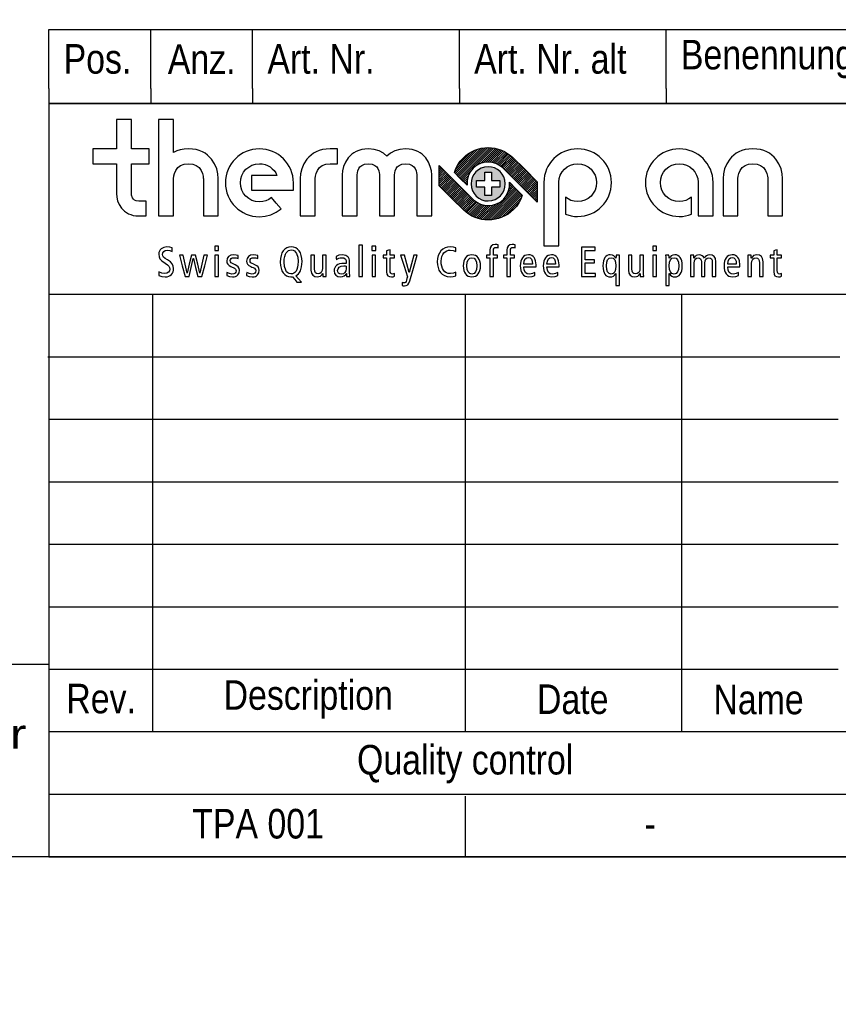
# Model space of a CAD drawing. Header units: millimetres. Extents: x 0 to 287, y 0 to 200.
# Tile 2 of 38: x 95 to 150, y 0 to 67. Entities that reach past the tile are written whole.
import ezdxf
from ezdxf import colors
from ezdxf.entities.mleader import LeaderData, LeaderLine
from ezdxf.math import Vec2, Vec3

# ---------------------------------------------------------------- set-up
doc = ezdxf.new("R2010")
doc.units = ezdxf.units.MM
for name, color, linetype in [('Cartouche', 7, 'Continuous'), ('Défaut', 7, 'Continuous'), ('EBENE_1', 7, 'Continuous'), ('Marges', 7, 'Continuous')]:
    doc.layers.add(name, color=color, linetype=linetype)
doc.styles.add('SEACAD_Arial', font='arial.ttf')

# ---------------------------------------------------------------- blocks, each defined once
blk = doc.blocks.new('_Dot')
at = {"color": 0, "linetype": 'ByBlock', "lineweight": -2}
blk.add_line((-0.5, 0), (-1, 0), dxfattribs=at)
at = {"color": 0, "linetype": 'ByBlock', "const_width": 0.5}
blk.add_lwpolyline([(-0.25, 0, 1), (0.25, 0, 1)], format="xyb", close=True, dxfattribs=at)
blk = doc.blocks.new('SE4')
at = {"layer": 'EBENE_1', "color": 7, "linetype": 'Continuous'}
for points in [[(118.005, 49.268), (118.125, 49.268), (118.244, 49.268), (118.244, 50.336), (118.244, 51.404), (118.125, 51.404), (118.005, 51.404), (118.005, 50.336), (118.005, 49.268)], [(126.878, 49.268), (126.997, 49.268), (127.117, 49.268), (127.117, 49.898), (127.117, 50.527), (127.248, 50.527), (127.379, 50.527), (127.379, 50.624), (127.379, 50.721), (127.248, 50.721), (127.117, 50.721), (127.117, 50.873), (127.117, 51.026), (127.125, 51.121), (127.154, 51.19), (127.207, 51.231), (127.291, 51.245), (127.37, 51.236), (127.428, 51.211), (127.428, 51.313), (127.428, 51.416), (127.338, 51.433), (127.239, 51.439), (127.076, 51.411), (126.964, 51.331), (126.899, 51.207), (126.878, 51.046), (126.878, 50.883), (126.878, 50.721), (126.762, 50.721), (126.647, 50.721), (126.647, 50.624), (126.647, 50.527), (126.762, 50.527), (126.878, 50.527), (126.878, 49.898), (126.878, 49.268)], [(128.03, 49.268), (128.149, 49.268), (128.269, 49.268), (128.269, 49.898), (128.269, 50.527), (128.4, 50.527), (128.531, 50.527), (128.531, 50.624), (128.531, 50.721), (128.4, 50.721), (128.269, 50.721), (128.269, 50.873), (128.269, 51.026), (128.277, 51.121), (128.306, 51.19), (128.359, 51.231), (128.443, 51.245), (128.522, 51.236), (128.58, 51.211), (128.58, 51.313), (128.58, 51.416), (128.49, 51.433), (128.391, 51.439), (128.228, 51.411), (128.116, 51.331), (128.051, 51.207), (128.03, 51.046), (128.03, 50.883), (128.03, 50.721), (127.914, 50.721), (127.799, 50.721), (127.799, 50.624), (127.799, 50.527), (127.914, 50.527), (128.03, 50.527), (128.03, 49.898), (128.03, 49.268)], [(105.359, 51.211), (105.195, 51.258), (105, 51.276), (104.786, 51.245), (104.61, 51.15), (104.543, 51.08), (104.491, 50.994), (104.459, 50.893), (104.447, 50.778), (104.465, 50.607), (104.532, 50.465), (104.666, 50.331), (104.886, 50.182), (105.047, 50.072), (105.14, 49.977), (105.183, 49.883), (105.194, 49.778), (105.17, 49.661), (105.102, 49.561), (104.991, 49.491), (104.841, 49.465), (104.65, 49.503), (104.462, 49.593), (104.462, 49.463), (104.462, 49.334), (104.649, 49.272), (104.878, 49.248), (105.012, 49.259), (105.129, 49.292), (105.228, 49.343), (105.31, 49.412), (105.373, 49.495), (105.419, 49.591), (105.446, 49.697), (105.456, 49.812), (105.435, 49.974), (105.366, 50.121), (105.239, 50.258), (105.045, 50.391), (104.873, 50.501), (104.771, 50.591), (104.722, 50.675), (104.709, 50.764), (104.732, 50.881), (104.794, 50.975), (104.892, 51.037), (105.02, 51.06), (105.2, 51.036), (105.359, 50.969), (105.359, 51.09), (105.359, 51.211)], [(107.747, 50.721), (107.627, 50.721), (107.508, 50.721), (107.371, 50.114), (107.234, 49.507), (107.231, 49.507), (107.228, 49.507), (107.084, 50.114), (106.941, 50.721), (106.798, 50.721), (106.656, 50.721), (106.518, 50.114), (106.38, 49.507), (106.377, 49.507), (106.374, 49.507), (106.236, 50.114), (106.097, 50.721), (105.972, 50.721), (105.847, 50.721), (106.039, 49.994), (106.231, 49.268), (106.368, 49.268), (106.505, 49.268), (106.644, 49.882), (106.784, 50.496), (106.787, 50.496), (106.79, 50.496), (106.942, 49.882), (107.095, 49.268), (107.231, 49.268), (107.368, 49.268), (107.557, 49.994), (107.747, 50.721)], [(108.241, 51.034), (108.372, 51.034), (108.502, 51.034), (108.502, 51.177), (108.502, 51.319), (108.372, 51.319), (108.241, 51.319), (108.241, 51.177), (108.241, 51.034)], [(108.252, 49.268), (108.372, 49.268), (108.491, 49.268), (108.491, 49.994), (108.491, 50.721), (108.372, 50.721), (108.252, 50.721), (108.252, 49.994), (108.252, 49.268)], [(109.049, 49.334), (109.229, 49.271), (109.442, 49.248), (109.558, 49.257), (109.656, 49.283), (109.737, 49.325), (109.801, 49.379), (109.883, 49.522), (109.909, 49.698), (109.889, 49.822), (109.832, 49.924), (109.741, 50.006), (109.622, 50.069), (109.579, 50.086), (109.536, 50.103), (109.431, 50.151), (109.354, 50.205), (109.307, 50.269), (109.291, 50.348), (109.307, 50.427), (109.352, 50.49), (109.427, 50.532), (109.531, 50.547), (109.686, 50.529), (109.815, 50.485), (109.821, 50.587), (109.827, 50.69), (109.687, 50.727), (109.519, 50.741), (109.327, 50.709), (109.18, 50.62), (109.085, 50.486), (109.052, 50.319), (109.067, 50.196), (109.116, 50.099), (109.205, 50.018), (109.337, 49.946), (109.417, 49.911), (109.496, 49.875), (109.582, 49.828), (109.639, 49.776), (109.672, 49.716), (109.682, 49.647), (109.664, 49.568), (109.612, 49.503), (109.525, 49.459), (109.405, 49.442), (109.23, 49.472), (109.064, 49.55), (109.056, 49.442), (109.049, 49.334)], [(110.389, 49.334), (110.568, 49.271), (110.782, 49.248), (110.898, 49.257), (110.996, 49.283), (111.076, 49.325), (111.14, 49.379), (111.223, 49.522), (111.249, 49.698), (111.229, 49.822), (111.171, 49.924), (111.081, 50.006), (110.961, 50.069), (110.919, 50.086), (110.876, 50.103), (110.77, 50.151), (110.694, 50.205), (110.647, 50.269), (110.631, 50.348), (110.646, 50.427), (110.692, 50.49), (110.767, 50.532), (110.87, 50.547), (111.026, 50.529), (111.155, 50.485), (111.161, 50.587), (111.167, 50.69), (111.027, 50.727), (110.859, 50.741), (110.667, 50.709), (110.52, 50.62), (110.425, 50.486), (110.392, 50.319), (110.407, 50.196), (110.456, 50.099), (110.544, 50.018), (110.677, 49.946), (110.756, 49.911), (110.836, 49.875), (110.922, 49.828), (110.979, 49.776), (111.011, 49.716), (111.021, 49.647), (111.004, 49.568), (110.952, 49.503), (110.865, 49.459), (110.745, 49.442), (110.57, 49.472), (110.403, 49.55), (110.396, 49.442), (110.389, 49.334)], [(114.109, 48.898), (113.918, 49.109), (113.727, 49.32), (113.823, 49.379), (113.907, 49.455), (113.98, 49.549), (114.04, 49.661), (114.121, 49.937), (114.149, 50.282), (114.136, 50.502), (114.098, 50.697), (114.036, 50.867), (113.953, 51.01), (113.848, 51.124), (113.725, 51.208), (113.583, 51.259), (113.425, 51.276), (113.258, 51.26), (113.111, 51.211), (112.983, 51.13), (112.876, 51.017), (112.791, 50.871), (112.73, 50.693), (112.692, 50.484), (112.679, 50.242), (112.692, 50.023), (112.73, 49.827), (112.792, 49.657), (112.875, 49.515), (112.98, 49.401), (113.103, 49.317), (113.245, 49.266), (113.403, 49.248), (113.428, 49.25), (113.454, 49.251), (113.479, 49.254), (113.502, 49.26), (113.652, 49.079), (113.801, 48.898), (113.955, 48.898), (114.109, 48.898)], [(112.941, 50.242), (112.951, 50.454), (112.98, 50.63), (113.025, 50.774), (113.085, 50.886), (113.157, 50.97), (113.239, 51.028), (113.329, 51.061), (113.425, 51.071), (113.542, 51.054), (113.639, 51.004), (113.719, 50.928), (113.782, 50.827), (113.862, 50.575), (113.887, 50.282), (113.877, 50.071), (113.848, 49.894), (113.803, 49.751), (113.743, 49.638), (113.671, 49.554), (113.589, 49.497), (113.499, 49.464), (113.403, 49.453), (113.286, 49.471), (113.189, 49.52), (113.109, 49.597), (113.046, 49.697), (112.966, 49.95), (112.941, 50.242)], [(115.78, 50.721), (115.66, 50.721), (115.541, 50.721), (115.541, 50.284), (115.541, 49.846), (115.519, 49.674), (115.457, 49.552), (115.36, 49.478), (115.233, 49.453), (115.131, 49.473), (115.056, 49.532), (115.009, 49.635), (114.994, 49.784), (114.994, 50.252), (114.994, 50.721), (114.874, 50.721), (114.754, 50.721), (114.754, 50.217), (114.754, 49.713), (114.785, 49.505), (114.872, 49.361), (115.006, 49.276), (115.179, 49.248), (115.296, 49.262), (115.397, 49.305), (115.48, 49.378), (115.546, 49.485), (115.549, 49.485), (115.552, 49.485), (115.556, 49.376), (115.56, 49.268), (115.676, 49.268), (115.791, 49.268), (115.784, 49.424), (115.78, 49.582), (115.78, 50.151), (115.78, 50.721)], [(116.478, 50.396), (116.55, 50.458), (116.64, 50.506), (116.742, 50.536), (116.851, 50.547), (116.991, 50.526), (117.093, 50.456), (117.137, 50.356), (117.147, 50.222), (117.147, 50.19), (117.147, 50.157), (117.077, 50.157), (117.008, 50.157), (116.835, 50.147), (116.691, 50.12), (116.572, 50.076), (116.479, 50.018), (116.409, 49.946), (116.361, 49.862), (116.333, 49.769), (116.324, 49.667), (116.356, 49.484), (116.444, 49.353), (116.577, 49.274), (116.743, 49.248), (116.891, 49.266), (117.005, 49.315), (117.09, 49.384), (117.15, 49.465), (117.153, 49.465), (117.156, 49.465), (117.163, 49.366), (117.17, 49.268), (117.278, 49.268), (117.387, 49.268), (117.379, 49.366), (117.375, 49.491), (117.375, 49.869), (117.375, 50.248), (117.365, 50.381), (117.336, 50.48), (117.296, 50.551), (117.25, 50.604), (117.119, 50.69), (117.007, 50.726), (116.862, 50.741), (116.649, 50.71), (116.452, 50.621), (116.465, 50.509), (116.478, 50.396)], [(118.883, 51.034), (119.014, 51.034), (119.145, 51.034), (119.145, 51.177), (119.145, 51.319), (119.014, 51.319), (118.883, 51.319), (118.883, 51.177), (118.883, 51.034)], [(118.894, 49.268), (119.014, 49.268), (119.134, 49.268), (119.134, 49.994), (119.134, 50.721), (119.014, 50.721), (118.894, 50.721), (118.894, 49.994), (118.894, 49.268)], [(120.418, 49.479), (120.349, 49.453), (120.27, 49.442), (120.201, 49.455), (120.154, 49.494), (120.127, 49.564), (120.119, 49.67), (120.119, 50.099), (120.119, 50.527), (120.269, 50.527), (120.418, 50.527), (120.418, 50.624), (120.418, 50.721), (120.269, 50.721), (120.119, 50.721), (120.119, 50.905), (120.119, 51.088), (119.999, 51.053), (119.88, 51.017), (119.88, 50.869), (119.88, 50.721), (119.764, 50.721), (119.649, 50.721), (119.649, 50.624), (119.649, 50.527), (119.764, 50.527), (119.88, 50.527), (119.88, 50.06), (119.88, 49.593), (119.901, 49.431), (119.966, 49.324), (120.071, 49.266), (120.216, 49.248), (120.32, 49.259), (120.418, 49.285), (120.418, 49.382), (120.418, 49.479)], [(121.949, 50.721), (121.83, 50.721), (121.711, 50.721), (121.56, 50.128), (121.408, 49.536), (121.406, 49.536), (121.403, 49.536), (121.24, 50.128), (121.078, 50.721), (120.953, 50.721), (120.827, 50.721), (121.057, 49.983), (121.286, 49.245), (121.257, 49.134), (121.229, 49.023), (121.197, 48.931), (121.16, 48.875), (121.118, 48.848), (121.07, 48.841), (120.999, 48.849), (120.938, 48.869), (120.933, 48.761), (120.927, 48.653), (121.003, 48.64), (121.089, 48.636), (121.212, 48.654), (121.309, 48.711), (121.386, 48.815), (121.446, 48.972), (121.698, 49.846), (121.949, 50.721)], [(124.565, 49.559), (124.396, 49.489), (124.209, 49.465), (124.057, 49.48), (123.926, 49.526), (123.816, 49.599), (123.727, 49.698), (123.658, 49.822), (123.609, 49.967), (123.58, 50.133), (123.571, 50.317), (123.584, 50.488), (123.622, 50.637), (123.681, 50.765), (123.759, 50.87), (123.852, 50.952), (123.957, 51.012), (124.071, 51.048), (124.191, 51.06), (124.39, 51.036), (124.565, 50.96), (124.565, 51.083), (124.565, 51.205), (124.396, 51.258), (124.188, 51.276), (124.002, 51.258), (123.832, 51.206), (123.682, 51.12), (123.554, 51.004), (123.45, 50.858), (123.373, 50.685), (123.325, 50.487), (123.308, 50.265), (123.321, 50.067), (123.36, 49.879), (123.425, 49.707), (123.519, 49.555), (123.643, 49.428), (123.797, 49.331), (123.984, 49.27), (124.203, 49.248), (124.383, 49.264), (124.565, 49.308), (124.565, 49.433), (124.565, 49.559)], [(125.067, 49.994), (125.076, 49.832), (125.104, 49.686), (125.15, 49.558), (125.215, 49.451), (125.297, 49.364), (125.398, 49.301), (125.515, 49.262), (125.651, 49.248), (125.787, 49.262), (125.905, 49.301), (126.005, 49.364), (126.087, 49.451), (126.152, 49.558), (126.198, 49.686), (126.226, 49.832), (126.235, 49.994), (126.226, 50.157), (126.198, 50.303), (126.152, 50.431), (126.087, 50.539), (126.005, 50.625), (125.905, 50.689), (125.787, 50.728), (125.651, 50.741), (125.515, 50.728), (125.398, 50.689), (125.297, 50.625), (125.215, 50.539), (125.15, 50.431), (125.104, 50.303), (125.076, 50.157), (125.067, 49.994)], [(129.996, 49.923), (129.996, 49.988), (129.996, 50.052), (129.963, 50.34), (129.922, 50.458), (129.864, 50.557), (129.792, 50.636), (129.705, 50.693), (129.603, 50.729), (129.487, 50.741), (129.359, 50.728), (129.246, 50.689), (129.15, 50.625), (129.07, 50.539), (129.008, 50.431), (128.962, 50.303), (128.935, 50.157), (128.926, 49.994), (128.935, 49.832), (128.963, 49.686), (129.009, 49.558), (129.073, 49.451), (129.156, 49.364), (129.256, 49.301), (129.374, 49.262), (129.509, 49.248), (129.725, 49.271), (129.917, 49.334), (129.911, 49.442), (129.905, 49.55), (129.753, 49.468), (129.572, 49.431), (129.398, 49.46), (129.275, 49.551), (129.201, 49.705), (129.176, 49.923), (129.586, 49.923), (129.996, 49.923)], [(131.558, 49.923), (131.558, 49.988), (131.558, 50.052), (131.524, 50.34), (131.483, 50.458), (131.426, 50.557), (131.353, 50.636), (131.266, 50.693), (131.164, 50.729), (131.048, 50.741), (130.92, 50.728), (130.808, 50.689), (130.712, 50.625), (130.632, 50.539), (130.569, 50.431), (130.524, 50.303), (130.496, 50.157), (130.487, 49.994), (130.496, 49.832), (130.524, 49.686), (130.57, 49.558), (130.635, 49.451), (130.717, 49.364), (130.817, 49.301), (130.935, 49.262), (131.071, 49.248), (131.286, 49.271), (131.478, 49.334), (131.472, 49.442), (131.467, 49.55), (131.314, 49.468), (131.134, 49.431), (130.96, 49.46), (130.836, 49.551), (130.762, 49.705), (130.737, 49.923), (131.148, 49.923), (131.558, 49.923)], [(133.064, 49.268), (133.546, 49.268), (134.027, 49.268), (134.027, 49.376), (134.027, 49.485), (133.671, 49.485), (133.315, 49.485), (133.315, 49.838), (133.315, 50.191), (133.637, 50.191), (133.959, 50.191), (133.959, 50.299), (133.959, 50.408), (133.637, 50.408), (133.315, 50.408), (133.315, 50.724), (133.315, 51.04), (133.653, 51.04), (133.99, 51.04), (133.99, 51.148), (133.99, 51.256), (133.527, 51.256), (133.064, 51.256), (133.064, 50.262), (133.064, 49.268)], [(135.4, 48.653), (135.52, 48.653), (135.64, 48.653), (135.64, 49.553), (135.64, 50.453), (135.644, 50.587), (135.651, 50.721), (135.535, 50.721), (135.42, 50.721), (135.416, 50.614), (135.411, 50.507), (135.409, 50.507), (135.406, 50.507), (135.35, 50.592), (135.271, 50.667), (135.164, 50.721), (135.024, 50.741), (134.917, 50.73), (134.82, 50.695), (134.734, 50.637), (134.661, 50.556), (134.603, 50.451), (134.559, 50.323), (134.532, 50.17), (134.523, 49.994), (134.532, 49.818), (134.559, 49.666), (134.603, 49.538), (134.661, 49.433), (134.734, 49.352), (134.82, 49.294), (134.917, 49.26), (135.024, 49.248), (135.138, 49.261), (135.235, 49.3), (135.319, 49.368), (135.394, 49.467), (135.397, 49.467), (135.4, 49.467), (135.4, 49.06), (135.4, 48.653)], [(137.275, 50.721), (137.155, 50.721), (137.036, 50.721), (137.036, 50.284), (137.036, 49.846), (137.014, 49.674), (136.952, 49.552), (136.855, 49.478), (136.728, 49.453), (136.626, 49.473), (136.551, 49.532), (136.504, 49.635), (136.489, 49.784), (136.489, 50.252), (136.489, 50.721), (136.369, 50.721), (136.249, 50.721), (136.249, 50.217), (136.249, 49.713), (136.28, 49.505), (136.366, 49.361), (136.5, 49.276), (136.674, 49.248), (136.791, 49.262), (136.892, 49.305), (136.975, 49.378), (137.041, 49.485), (137.044, 49.485), (137.047, 49.485), (137.051, 49.376), (137.055, 49.268), (137.171, 49.268), (137.286, 49.268), (137.279, 49.424), (137.275, 49.582), (137.275, 50.151), (137.275, 50.721)], [(137.903, 51.034), (138.034, 51.034), (138.165, 51.034), (138.165, 51.177), (138.165, 51.319), (138.034, 51.319), (137.903, 51.319), (137.903, 51.177), (137.903, 51.034)], [(137.914, 49.268), (138.034, 49.268), (138.153, 49.268), (138.153, 49.994), (138.153, 50.721), (138.034, 50.721), (137.914, 50.721), (137.914, 49.994), (137.914, 49.268)], [(138.78, 48.653), (138.9, 48.653), (139.02, 48.653), (139.02, 49.06), (139.02, 49.467), (139.022, 49.467), (139.025, 49.467), (139.101, 49.368), (139.185, 49.3), (139.282, 49.261), (139.396, 49.248), (139.503, 49.26), (139.6, 49.294), (139.686, 49.352), (139.758, 49.433), (139.817, 49.538), (139.861, 49.666), (139.888, 49.818), (139.897, 49.994), (139.888, 50.17), (139.861, 50.323), (139.817, 50.451), (139.758, 50.556), (139.686, 50.637), (139.6, 50.695), (139.503, 50.73), (139.396, 50.741), (139.256, 50.721), (139.149, 50.667), (139.07, 50.592), (139.014, 50.507), (139.011, 50.507), (139.008, 50.507), (139.004, 50.614), (139, 50.721), (138.884, 50.721), (138.769, 50.721), (138.776, 50.587), (138.78, 50.453), (138.78, 49.553), (138.78, 48.653)], [(140.459, 49.268), (140.579, 49.268), (140.699, 49.268), (140.699, 49.717), (140.699, 50.166), (140.717, 50.334), (140.769, 50.449), (140.855, 50.515), (140.972, 50.536), (141.067, 50.519), (141.137, 50.47), (141.18, 50.386), (141.195, 50.265), (141.195, 49.767), (141.195, 49.268), (141.314, 49.268), (141.433, 49.268), (141.433, 49.717), (141.433, 50.166), (141.451, 50.334), (141.504, 50.449), (141.59, 50.515), (141.707, 50.536), (141.802, 50.519), (141.872, 50.47), (141.915, 50.386), (141.929, 50.265), (141.929, 49.767), (141.929, 49.268), (142.049, 49.268), (142.169, 49.268), (142.169, 49.772), (142.169, 50.277), (142.138, 50.484), (142.052, 50.628), (141.919, 50.713), (141.747, 50.741), (141.633, 50.725), (141.537, 50.68), (141.458, 50.609), (141.394, 50.513), (141.331, 50.611), (141.253, 50.683), (141.16, 50.726), (141.052, 50.741), (140.94, 50.727), (140.842, 50.685), (140.759, 50.611), (140.693, 50.504), (140.69, 50.504), (140.688, 50.504), (140.683, 50.613), (140.679, 50.721), (140.564, 50.721), (140.448, 50.721), (140.455, 50.565), (140.459, 50.408), (140.459, 49.838), (140.459, 49.268)], [(143.796, 49.923), (143.796, 49.988), (143.796, 50.052), (143.763, 50.34), (143.722, 50.458), (143.664, 50.557), (143.592, 50.636), (143.505, 50.693), (143.403, 50.729), (143.287, 50.741), (143.159, 50.728), (143.046, 50.689), (142.95, 50.625), (142.871, 50.539), (142.808, 50.431), (142.762, 50.303), (142.735, 50.157), (142.726, 49.994), (142.735, 49.832), (142.763, 49.686), (142.809, 49.558), (142.873, 49.451), (142.956, 49.364), (143.056, 49.301), (143.174, 49.262), (143.309, 49.248), (143.525, 49.271), (143.717, 49.334), (143.712, 49.442), (143.706, 49.55), (143.553, 49.468), (143.372, 49.431), (143.199, 49.46), (143.075, 49.551), (143.001, 49.705), (142.977, 49.923), (143.386, 49.923), (143.796, 49.923)], [(144.345, 49.268), (144.465, 49.268), (144.584, 49.268), (144.584, 49.705), (144.584, 50.142), (144.606, 50.314), (144.667, 50.437), (144.764, 50.511), (144.892, 50.536), (144.994, 50.516), (145.069, 50.457), (145.115, 50.354), (145.131, 50.205), (145.131, 49.737), (145.131, 49.268), (145.25, 49.268), (145.37, 49.268), (145.37, 49.772), (145.37, 50.277), (145.339, 50.484), (145.253, 50.628), (145.119, 50.713), (144.946, 50.741), (144.828, 50.727), (144.728, 50.685), (144.645, 50.611), (144.578, 50.504), (144.575, 50.504), (144.573, 50.504), (144.568, 50.613), (144.564, 50.721), (144.449, 50.721), (144.333, 50.721), (144.34, 50.565), (144.345, 50.408), (144.345, 49.838), (144.345, 49.268)], [(146.628, 49.479), (146.559, 49.453), (146.48, 49.442), (146.411, 49.455), (146.364, 49.494), (146.337, 49.564), (146.329, 49.67), (146.329, 50.099), (146.329, 50.527), (146.479, 50.527), (146.628, 50.527), (146.628, 50.624), (146.628, 50.721), (146.479, 50.721), (146.329, 50.721), (146.329, 50.905), (146.329, 51.088), (146.209, 51.053), (146.09, 51.017), (146.09, 50.869), (146.09, 50.721), (145.974, 50.721), (145.859, 50.721), (145.859, 50.624), (145.859, 50.527), (145.974, 50.527), (146.09, 50.527), (146.09, 50.06), (146.09, 49.593), (146.112, 49.431), (146.176, 49.324), (146.281, 49.266), (146.426, 49.248), (146.53, 49.259), (146.628, 49.285), (146.628, 49.382), (146.628, 49.479)], [(125.318, 49.994), (125.338, 50.235), (125.399, 50.407), (125.503, 50.512), (125.651, 50.547), (125.799, 50.512), (125.903, 50.407), (125.964, 50.235), (125.984, 49.994), (125.964, 49.754), (125.903, 49.582), (125.799, 49.477), (125.651, 49.442), (125.503, 49.477), (125.399, 49.582), (125.338, 49.754), (125.318, 49.994)], [(129.176, 50.106), (129.203, 50.319), (129.269, 50.459), (129.362, 50.535), (129.473, 50.559), (129.598, 50.53), (129.687, 50.445), (129.74, 50.304), (129.757, 50.106), (129.467, 50.106), (129.176, 50.106)], [(130.737, 50.106), (130.764, 50.319), (130.83, 50.459), (130.923, 50.535), (131.034, 50.559), (131.159, 50.53), (131.248, 50.445), (131.301, 50.304), (131.319, 50.106), (131.028, 50.106), (130.737, 50.106)], [(135.4, 49.994), (135.381, 49.754), (135.323, 49.582), (135.224, 49.477), (135.081, 49.442), (134.939, 49.477), (134.839, 49.582), (134.781, 49.754), (134.762, 49.994), (134.781, 50.235), (134.839, 50.407), (134.939, 50.512), (135.081, 50.547), (135.224, 50.512), (135.323, 50.407), (135.381, 50.235), (135.4, 49.994)], [(139.02, 49.994), (139.039, 50.235), (139.097, 50.407), (139.196, 50.512), (139.339, 50.547), (139.481, 50.512), (139.58, 50.407), (139.639, 50.235), (139.658, 49.994), (139.639, 49.754), (139.58, 49.582), (139.481, 49.477), (139.339, 49.442), (139.196, 49.477), (139.097, 49.582), (139.039, 49.754), (139.02, 49.994)], [(142.977, 50.106), (143.004, 50.319), (143.069, 50.459), (143.162, 50.535), (143.273, 50.559), (143.398, 50.53), (143.487, 50.445), (143.54, 50.304), (143.557, 50.106), (143.267, 50.106), (142.977, 50.106)], [(117.147, 49.798), (117.124, 49.656), (117.056, 49.539), (116.949, 49.46), (116.808, 49.431), (116.7, 49.448), (116.624, 49.5), (116.578, 49.579), (116.563, 49.684), (116.589, 49.802), (116.666, 49.898), (116.795, 49.963), (116.979, 49.986), (117.072, 49.985), (117.147, 49.98), (117.147, 49.889), (117.147, 49.798)]]:
    blk.add_lwpolyline(points, close=True, dxfattribs=at)
blk = doc.blocks.new('SE3')
at = {"layer": 'Défaut'}
blk.add_blockref('SE4', (0, 0), dxfattribs=at)
blk = doc.blocks.new('SE6')
at = {"layer": 'Défaut', "color": 7, "linetype": 'Continuous'}
blk.add_line((97, 23), (10.01, 23), dxfattribs=at)
at = {"layer": 'Défaut', "insert": (10.708, 22.315), "char_height": 2, "width": 91.93725, "attachment_point": 1, "line_spacing_factor": 0.9, "style": 'SEACAD_Arial'}
blk.add_mtext('{\\fArial|b0||i0||c0|p34;\\C7;\\H2.;\\W1.2;This drawing is confidential and belongs exclusively to \\P}{\\fArial|b0||i0||c0|p34;\\C7;\\H2.;\\W1.2;Thermoplan AG. It is forbidden to reproduce, to modify or \\P}{\\fArial|b0||i0||c0|p34;\\C7;\\H2.;\\W1.2;transfer in any form without the Thermoplan AG written \\P}{\\fArial|b0||i0||c0|p34;\\C7;\\H2.;\\W1.2;agreement.\\P}', dxfattribs=at)
blk = doc.blocks.new('SE5')
at = {"layer": 'Défaut'}
blk.add_blockref('SE6', (0, 0), dxfattribs=at)

msp = doc.modelspace()

# ---------------------------------------------------------------- hatches: boundary and pattern name
at = {"layer": 'Défaut', "linetype": 'Continuous'}
h = msp.add_hatch(dxfattribs=at)
h.set_pattern_fill('LINE', scale=0.03149606, angle=45, style=0)
edge = h.paths.add_edge_path()
edge.add_spline(control_points=[(125.0546, 57.2913), (124.7829, 57.0187), (124.5806, 56.6819), (124.4649, 56.316), (124.5073, 56.2742), (125.1513, 55.6309), (125.3345, 55.4482), (125.2925, 55.8743), (125.44, 56.2955), (125.7456, 56.6016), (126.2944, 57.1516), (127.1969, 57.1609), (127.7584, 56.6223), (127.7584, 56.6223), (129.9273, 54.4578), (130.0823, 54.3032), (130.0823, 54.3032), (130.0823, 55.6824), (130.0823, 55.6824), (129.9191, 55.8455), (128.453, 57.3083), (128.4527, 57.3081), (127.5112, 58.2328), (125.9867, 58.225), (125.0546, 57.2913)], knot_values=[0, 0, 0, 0, 0.125, 0.125, 0.125, 0.25, 0.25, 0.25, 0.375, 0.375, 0.375, 0.5, 0.5, 0.5, 0.625, 0.625, 0.625, 0.75, 0.75, 0.75, 0.875, 0.875, 0.875, 1, 1, 1, 1], degree=3, periodic=0)
h = msp.add_hatch(dxfattribs=at)
h.set_pattern_fill('LINE', scale=0.03149606, angle=45, style=0)
edge = h.paths.add_edge_path()
edge.add_spline(control_points=[(123.4459, 56.7935), (123.4459, 56.7935), (123.4459, 55.4143), (123.4459, 55.4143), (123.6094, 55.2512), (125.0753, 53.7881), (125.0754, 53.7887), (126.0169, 52.864), (127.5414, 52.8718), (128.4735, 53.8054), (128.7452, 54.0777), (128.9475, 54.4144), (129.0631, 54.7808), (129.0209, 54.8225), (128.3764, 55.4658), (128.1936, 55.6485), (128.2356, 55.2222), (128.0882, 54.8012), (127.7825, 54.4951), (127.2339, 53.9449), (126.3314, 53.9358), (125.7696, 54.4742), (125.7696, 54.4742), (123.6008, 56.6387), (123.4459, 56.7935)], knot_values=[0, 0, 0, 0, 0.125, 0.125, 0.125, 0.25, 0.25, 0.25, 0.375, 0.375, 0.375, 0.5, 0.5, 0.5, 0.625, 0.625, 0.625, 0.75, 0.75, 0.75, 0.875, 0.875, 0.875, 1, 1, 1, 1], degree=3, periodic=0)
at = {"layer": 'EBENE_1', "linetype": 'Continuous'}
h = msp.add_hatch(color=7, dxfattribs=at)
edge = h.paths.add_edge_path()
edge.add_spline(control_points=[(127.889, 55.7878), (127.7558, 56.4142), (127.1396, 56.8142), (126.5132, 56.6808), (125.8863, 56.5475), (125.4865, 55.9315), (125.6197, 55.3045), (125.753, 54.6783), (126.3692, 54.2784), (126.9957, 54.4118), (127.6225, 54.545), (128.0223, 55.1613), (127.889, 55.7878)], knot_values=[0, 0, 0, 0, 0.25, 0.25, 0.25, 0.5, 0.5, 0.5, 0.75, 0.75, 0.75, 1, 1, 1, 1], degree=3, periodic=0)
edge = h.paths.add_edge_path()
edge.add_spline(control_points=[(125.9698, 55.7818), (125.9698, 55.7818), (125.9696, 55.3109), (125.9696, 55.3109), (125.9696, 55.3109), (126.5191, 55.3109), (126.5191, 55.3109), (126.5191, 55.3109), (126.5191, 54.7617), (126.5191, 54.7617), (126.5191, 54.7617), (126.9898, 54.7617), (126.9898, 54.7617), (126.9898, 54.7617), (126.9898, 55.3109), (126.9898, 55.3109), (126.9898, 55.3109), (127.5392, 55.3109), (127.5392, 55.3109), (127.5392, 55.3109), (127.5392, 55.7818), (127.5392, 55.7818), (127.5392, 55.7818), (126.9898, 55.7818), (126.9898, 55.7818), (126.9898, 55.7818), (126.9898, 56.3312), (126.9898, 56.3312), (126.9898, 56.3312), (126.5191, 56.3312), (126.5191, 56.3312), (126.5191, 56.3312), (126.5191, 55.7818), (126.5191, 55.7818), (126.5191, 55.7818), (125.9698, 55.7818), (125.9698, 55.7818)], knot_values=[0, 0, 0, 0, 0.0833333, 0.0833333, 0.0833333, 0.1666667, 0.1666667, 0.1666667, 0.25, 0.25, 0.25, 0.3333333, 0.3333333, 0.3333333, 0.4166667, 0.4166667, 0.4166667, 0.5, 0.5, 0.5, 0.5833333, 0.5833333, 0.5833333, 0.6666667, 0.6666667, 0.6666667, 0.75, 0.75, 0.75, 0.8333333, 0.8333333, 0.8333333, 0.9166667, 0.9166667, 0.9166667, 1, 1, 1, 1], degree=3, periodic=0)

# ---------------------------------------------------------------- linework, layer by layer
at = {"layer": 'Cartouche', "color": 7, "linetype": 'Continuous'}
for p, q in [((97.0056, 60.9922), (97.0056, 9.9915)), ((287.0057, 60.9923), (97.0057, 60.9923)), ((97.0056, 48.07), (153.4656, 48.07)), ((104.0177, 48.07), (104.0177, 18.46)), ((125.2028, 48.07), (125.2028, 18.46)), ((139.8456, 48.07), (139.8456, 18.46)), ((96.943, 43.8323), (150.575, 43.8323)), ((97.0056, 39.61), (150.4656, 39.61)), ((97.0056, 35.38), (150.4656, 35.38)), ((97.0056, 31.15), (150.4656, 31.15)), ((97.0056, 26.92), (150.4656, 26.92)), ((97.0056, 22.69), (150.4656, 22.69)), ((97.0056, 18.46), (174.3656, 18.46)), ((97.0056, 14.23), (174.3656, 14.23)), ((125.2028, 14.091), (125.2028, 10))]:
    msp.add_line(p, q, dxfattribs=at)
at = {"layer": 'Défaut', "color": 7, "linetype": 'Continuous'}
for p, q in [((97.0056, 61.9923), (97.0056, 65.9923)), ((97.0056, 65.9923), (287.0056, 65.9923)), ((103.9056, 61.9923), (103.9056, 65.9923)), ((110.8056, 61.9923), (110.8056, 65.9923)), ((124.8056, 61.9923), (124.8056, 65.9923)), ((138.8056, 61.9923), (138.8056, 65.9923)), ((97.0056, 61.9923), (97.0056, 60.9923)), ((103.9056, 61.9923), (103.9056, 60.9923)), ((110.8056, 61.9923), (110.8056, 60.9923)), ((124.8056, 61.9923), (124.8056, 60.9923)), ((138.8056, 61.9923), (138.8056, 60.9923)), ((97.0056, 60.9923), (287.0056, 60.9923)), ((97.0056, 60.9923), (287.0056, 60.9923)), ((97, 23), (97, 10)), ((10, 10), (97, 10)), ((97.0056, 9.9915), (287.0056, 9.9915))]:
    msp.add_line(p, q, dxfattribs=at)
at = {"layer": 'EBENE_1', "color": 7, "linetype": 'Continuous'}
for points in [[(103.7938, 56.9069), (103.7938, 57.4118), (103.7938, 57.9168), (103.1938, 57.9168), (102.5938, 57.9168), (102.5938, 58.9112), (102.5938, 59.9057), (102.0889, 59.9057), (101.5841, 59.9057), (101.5841, 58.9112), (101.5841, 57.9168), (100.7817, 57.9168), (99.9794, 57.9168), (99.9794, 57.4118), (99.9794, 56.9069), (100.7817, 56.9069), (101.5841, 56.9069), (101.5841, 55.8973), (101.5841, 54.8877), (101.6036, 54.6478), (101.6644, 54.3942), (101.7703, 54.141), (101.9246, 53.9021), (102.131, 53.6919), (102.3931, 53.5242), (102.5461, 53.4608), (102.7144, 53.4133), (102.8984, 53.3835), (103.0985, 53.3732), (103.3511, 53.3732), (103.6036, 53.3732), (103.6036, 53.8779), (103.6036, 54.3827), (103.3511, 54.3827), (103.0985, 54.3827), (102.9261, 54.4006), (102.807, 54.4478), (102.7282, 54.5143), (102.6766, 54.59), (102.6114, 54.7689), (102.5938, 54.8937), (102.5938, 55.9003), (102.5938, 56.9069), (103.1938, 56.9069), (103.7938, 56.9069)], [(106.4584, 57.9168), (106.1682, 57.9003), (105.9038, 57.8531), (105.6642, 57.7784), (105.4487, 57.6793), (105.4487, 58.7925), (105.4487, 59.9057), (104.9438, 59.9057), (104.4389, 59.9057), (104.4389, 56.6395), (104.4389, 53.3732), (104.9438, 53.3732), (105.4487, 53.3732), (105.4487, 54.6342), (105.4487, 55.8951), (105.4708, 56.082), (105.5151, 56.2576), (105.5966, 56.4524), (105.7413, 56.6542), (105.9307, 56.7958), (106.1685, 56.8794), (106.4584, 56.9069), (106.7482, 56.8794), (106.9859, 56.7958), (107.1752, 56.6542), (107.3198, 56.4524), (107.4029, 56.2528), (107.4472, 56.0738), (107.4649, 55.9445), (107.4682, 55.8936), (107.4682, 54.6334), (107.4682, 53.3732), (107.9729, 53.3732), (108.4776, 53.3732), (108.4776, 54.6352), (108.4776, 55.8973), (108.4517, 56.2171), (108.3705, 56.5553), (108.2294, 56.893), (108.0236, 57.2114), (107.895, 57.3576), (107.7484, 57.4918), (107.5832, 57.6119), (107.3989, 57.7154), (107.1949, 57.8), (106.9705, 57.8633), (106.7252, 57.903), (106.4584, 57.9168)], [(125.0546, 57.2913), (125.236, 57.4555), (125.4296, 57.598), (125.6336, 57.7188), (125.8464, 57.8179), (126.0661, 57.8952), (126.2911, 57.9508), (126.5197, 57.9846), (126.7501, 57.9966), (126.9806, 57.9869), (127.2096, 57.9553), (127.4351, 57.902), (127.6557, 57.8269), (127.8694, 57.7299), (128.0746, 57.6112), (128.2697, 57.4705), (128.4527, 57.3081), (129.2064, 56.5565), (130.0823, 55.6824), (130.0823, 54.9928), (130.0823, 54.3032), (128.8622, 55.5207), (127.7584, 56.6223), (127.5332, 56.7986), (127.2842, 56.9236), (127.0195, 56.9975), (126.7472, 57.0202), (126.4756, 56.9919), (126.2127, 56.9126), (125.9667, 56.7825), (125.7456, 56.6016), (125.5465, 56.3522), (125.4097, 56.0699), (125.338, 55.7651), (125.3345, 55.4482), (124.8469, 55.935), (124.4649, 56.316), (124.5677, 56.5844), (124.7013, 56.8386), (124.8641, 57.0754), (125.0546, 57.2913)], [(108.9639, 55.6166), (108.9758, 55.3818), (109.0107, 55.1538), (109.0675, 54.9336), (109.1449, 54.7224), (109.2419, 54.5214), (109.3572, 54.3318), (109.4897, 54.1547), (109.6382, 53.9913), (109.8016, 53.8428), (109.9787, 53.7102), (110.1684, 53.5949), (110.3693, 53.4979), (110.5805, 53.4205), (110.8008, 53.3637), (111.0289, 53.3288), (111.2636, 53.3169), (111.6613, 53.3516), (112.0446, 53.4537), (112.4046, 53.6198), (112.7324, 53.8467), (112.4098, 54.235), (112.0871, 54.6234), (111.9035, 54.4964), (111.7017, 54.4034), (111.4867, 54.3462), (111.2636, 54.3268), (111.004, 54.353), (110.762, 54.4283), (110.5429, 54.5474), (110.3519, 54.705), (110.1942, 54.8959), (110.0752, 55.115), (109.9999, 55.357), (109.9736, 55.6166), (109.9999, 55.8764), (110.0752, 56.1185), (110.1942, 56.3377), (110.3519, 56.5287), (110.5429, 56.6863), (110.762, 56.8054), (111.004, 56.8806), (111.2636, 56.9069), (111.4594, 56.892), (111.646, 56.849), (111.8213, 56.78), (111.983, 56.6872), (112.1289, 56.5728), (112.257, 56.4389), (112.365, 56.2879), (112.4506, 56.1218), (111.5907, 56.1218), (110.7308, 56.1218), (110.7308, 55.6169), (110.7308, 55.112), (112.1472, 55.112), (113.5636, 55.112), (113.5636, 55.3643), (113.5636, 55.6166), (113.5517, 55.8514), (113.5168, 56.0796), (113.46, 56.2998), (113.3826, 56.5111), (113.2856, 56.7121), (113.1703, 56.9018), (113.0378, 57.0789), (112.8892, 57.2423), (112.7258, 57.3909), (112.5487, 57.5234), (112.3591, 57.6387), (112.1581, 57.7357), (111.9469, 57.8132), (111.7266, 57.8699), (111.4985, 57.9049), (111.2636, 57.9168), (111.0289, 57.9049), (110.8008, 57.8699), (110.5805, 57.8132), (110.3693, 57.7357), (110.1684, 57.6387), (109.9787, 57.5234), (109.8016, 57.3909), (109.6382, 57.2423), (109.4897, 57.0789), (109.3572, 56.9018), (109.2419, 56.7121), (109.1449, 56.5111), (109.0675, 56.2998), (109.0107, 56.0796), (108.9758, 55.8514), (108.9639, 55.6166)], [(116.0507, 57.9168), (115.7838, 57.903), (115.5384, 57.8633), (115.314, 57.8), (115.11, 57.7154), (114.9257, 57.6119), (114.7605, 57.4918), (114.6139, 57.3576), (114.4852, 57.2114), (114.2795, 56.893), (114.1384, 56.5553), (114.0572, 56.2171), (114.0312, 55.8973), (114.0312, 54.6352), (114.0312, 53.3732), (114.5361, 53.3732), (115.041, 53.3732), (115.041, 54.6352), (115.041, 55.8973), (115.0618, 56.0743), (115.106, 56.2528), (115.189, 56.4524), (115.3337, 56.6542), (115.523, 56.7958), (115.7607, 56.8794), (116.0507, 56.9069), (116.3031, 56.9069), (116.5555, 56.9069), (116.5555, 57.4118), (116.5555, 57.9168), (116.3031, 57.9168), (116.0507, 57.9168)], [(121.1645, 57.9168), (120.766, 57.8802), (120.4248, 57.778), (120.1379, 57.6215), (119.9024, 57.422), (119.6669, 57.6215), (119.38, 57.778), (119.0387, 57.8802), (118.6404, 57.9168), (118.4069, 57.9047), (118.1922, 57.87), (117.9959, 57.8146), (117.8173, 57.7406), (117.656, 57.65), (117.5115, 57.545), (117.3832, 57.4275), (117.2706, 57.2997), (117.0905, 57.021), (116.967, 56.7255), (116.8959, 56.4296), (116.8732, 56.1497), (116.8732, 54.7615), (116.8732, 53.3732), (117.3781, 53.3732), (117.8829, 53.3732), (117.8829, 54.7615), (117.8829, 56.1497), (117.8995, 56.2857), (117.9341, 56.4234), (117.9986, 56.5768), (118.0727, 56.6882), (118.1923, 56.795), (118.3755, 56.8752), (118.6404, 56.9069), (118.9051, 56.8752), (119.0882, 56.795), (119.2077, 56.6882), (119.2819, 56.5768), (119.345, 56.4277), (119.3797, 56.2923), (119.3943, 56.1915), (119.3974, 56.1463), (119.3974, 54.7597), (119.3974, 53.3732), (119.9023, 53.3732), (120.4073, 53.3732), (120.4073, 54.7615), (120.4073, 56.1497), (120.4238, 56.2857), (120.4585, 56.4234), (120.523, 56.5768), (120.597, 56.6882), (120.7166, 56.795), (120.8997, 56.8752), (121.1645, 56.9069), (121.4293, 56.8752), (121.6125, 56.795), (121.7321, 56.6882), (121.806, 56.5768), (121.8705, 56.4234), (121.9051, 56.2851), (121.9191, 56.1847), (121.9217, 56.145), (121.9217, 54.7591), (121.9217, 53.3732), (122.4265, 53.3732), (122.9314, 53.3732), (122.9314, 54.7615), (122.9314, 56.1497), (122.9086, 56.4296), (122.8376, 56.7255), (122.7142, 57.021), (122.5341, 57.2997), (122.2933, 57.545), (122.1488, 57.65), (121.9876, 57.7406), (121.809, 57.8146), (121.6127, 57.87), (121.398, 57.9047), (121.1645, 57.9168)], [(132.8137, 57.9168), (132.581, 57.905), (132.3549, 57.8706), (132.1365, 57.8146), (131.9271, 57.7382), (131.7277, 57.6425), (131.5394, 57.5287), (131.3635, 57.3979), (131.2011, 57.2512), (131.0533, 57.0899), (130.9212, 56.915), (130.806, 56.7276), (130.7089, 56.5291), (130.6309, 56.3203), (130.5733, 56.1026), (130.5371, 55.8771), (130.5235, 55.6448), (130.5233, 55.6448), (130.523, 55.6448), (130.523, 53.4992), (130.523, 51.3535), (131.0278, 51.3535), (131.5326, 51.3535), (131.5326, 52.5409), (131.5326, 53.7283), (131.5327, 53.728), (131.5328, 53.728), (131.5328, 54.6759), (131.5328, 55.6239), (131.5327, 55.625), (131.5326, 55.626), (131.5327, 55.6272), (131.5328, 55.6281), (131.5328, 55.6396), (131.5328, 55.6511), (131.5331, 55.6511), (131.5334, 55.6511), (131.5636, 55.9045), (131.6409, 56.1404), (131.7603, 56.3537), (131.9168, 56.5395), (132.1054, 56.6927), (132.3211, 56.8083), (132.5589, 56.8814), (132.8137, 56.9069), (133.0714, 56.8808), (133.3117, 56.806), (133.5292, 56.6878), (133.7189, 56.5312), (133.8754, 56.3416), (133.9937, 56.124), (134.0685, 55.8838), (134.0946, 55.626), (134.0685, 55.3683), (133.9937, 55.1281), (133.8754, 54.9106), (133.7189, 54.721), (133.5292, 54.5644), (133.3117, 54.4462), (133.0714, 54.3714), (132.8137, 54.3454), (132.5813, 54.3665), (132.3627, 54.4275), (132.1615, 54.5244), (131.9815, 54.6535), (131.9815, 54.0731), (131.9815, 53.4928), (132.3843, 53.3762), (132.5962, 53.3459), (132.8137, 53.3356), (133.0476, 53.3474), (133.2747, 53.3822), (133.494, 53.4387), (133.7043, 53.5159), (133.9045, 53.6124), (134.0934, 53.7273), (134.2697, 53.8593), (134.4324, 54.0072), (134.5804, 54.17), (134.7123, 54.3463), (134.8272, 54.5352), (134.9237, 54.7354), (135.0009, 54.9457), (135.0574, 55.165), (135.0922, 55.3922), (135.104, 55.626), (135.0922, 55.8598), (135.0574, 56.087), (135.0009, 56.3063), (134.9237, 56.5167), (134.8272, 56.7169), (134.7123, 56.9058), (134.5804, 57.0822), (134.4324, 57.2449), (134.2697, 57.3929), (134.0934, 57.5249), (133.9045, 57.6398), (133.7043, 57.7364), (133.494, 57.8136), (133.2747, 57.8701), (133.0476, 57.9049), (132.8137, 57.9168)], [(141.9849, 55.6448), (141.9713, 55.8771), (141.9351, 56.1026), (141.8774, 56.3203), (141.7995, 56.5291), (141.7023, 56.7276), (141.5871, 56.915), (141.455, 57.0899), (141.3072, 57.2512), (141.1447, 57.3979), (140.9688, 57.5287), (140.7806, 57.6425), (140.5812, 57.7382), (140.3718, 57.8146), (140.1535, 57.8706), (139.9274, 57.905), (139.6947, 57.9168), (139.4608, 57.9049), (139.2336, 57.8701), (139.0142, 57.8136), (138.8039, 57.7364), (138.6037, 57.6398), (138.4148, 57.5249), (138.2384, 57.3929), (138.0757, 57.2449), (137.9277, 57.0822), (137.7957, 56.9058), (137.6809, 56.7169), (137.5843, 56.5167), (137.5072, 56.3063), (137.4507, 56.087), (137.4159, 55.8598), (137.404, 55.626), (137.4159, 55.3922), (137.4507, 55.165), (137.5072, 54.9457), (137.5843, 54.7354), (137.6809, 54.5352), (137.7957, 54.3463), (137.9277, 54.17), (138.0757, 54.0072), (138.2384, 53.8593), (138.4148, 53.7273), (138.6037, 53.6124), (138.8039, 53.5159), (139.0142, 53.4387), (139.2336, 53.3822), (139.4608, 53.3474), (139.6947, 53.3356), (139.9121, 53.3459), (140.1239, 53.3762), (140.3291, 53.4255), (140.5267, 53.4928), (140.5267, 54.0731), (140.5267, 54.6535), (140.3469, 54.5244), (140.1458, 54.4275), (139.9272, 54.3665), (139.6947, 54.3454), (139.4369, 54.3714), (139.1966, 54.4462), (138.9791, 54.5644), (138.7894, 54.721), (138.6329, 54.9106), (138.5147, 55.1281), (138.4399, 55.3683), (138.4138, 55.626), (138.4399, 55.8838), (138.5147, 56.124), (138.6329, 56.3416), (138.7894, 56.5312), (138.9791, 56.6878), (139.1966, 56.806), (139.4369, 56.8808), (139.6947, 56.9069), (139.9495, 56.8814), (140.1872, 56.8083), (140.4028, 56.6927), (140.5914, 56.5395), (140.7478, 56.3537), (140.8672, 56.1404), (140.9445, 55.9045), (140.9747, 55.6511), (140.975, 55.6511), (140.9753, 55.6511), (140.9753, 55.6396), (140.9753, 55.6281), (140.9754, 55.6272), (140.9755, 55.626), (140.9754, 55.625), (140.9753, 55.6239), (140.9753, 54.6759), (140.9753, 53.728), (140.9754, 53.728), (140.9755, 53.7283), (140.9755, 53.5507), (140.9755, 53.3732), (141.4805, 53.3732), (141.9854, 53.3732), (141.9854, 54.509), (141.9854, 55.6448), (141.9851, 55.6448), (141.9849, 55.6448)], [(142.6581, 55.8973), (142.6581, 54.6352), (142.6581, 53.3732), (143.163, 53.3732), (143.6679, 53.3732), (143.6679, 54.6352), (143.6679, 55.8973), (143.6888, 56.0743), (143.7331, 56.2528), (143.8163, 56.4524), (143.9608, 56.6542), (144.1501, 56.7958), (144.3879, 56.8794), (144.6778, 56.9069), (144.9675, 56.8794), (145.2052, 56.7958), (145.3945, 56.6542), (145.5391, 56.4524), (145.6224, 56.2528), (145.6667, 56.0738), (145.6844, 55.9445), (145.6876, 55.8936), (145.6876, 54.6334), (145.6876, 53.3732), (146.1924, 53.3732), (146.6973, 53.3732), (146.6973, 54.6352), (146.6973, 55.8973), (146.6712, 56.2171), (146.59, 56.5553), (146.4489, 56.893), (146.2431, 57.2114), (146.1144, 57.3576), (145.9678, 57.4918), (145.8026, 57.6119), (145.6183, 57.7154), (145.4143, 57.8), (145.1899, 57.8633), (144.9446, 57.903), (144.6778, 57.9168), (144.4109, 57.903), (144.1656, 57.8633), (143.9412, 57.8), (143.7371, 57.7154), (143.5528, 57.6119), (143.3876, 57.4918), (143.241, 57.3576), (143.1123, 57.2114), (142.9065, 56.893), (142.7654, 56.5553), (142.6842, 56.2171), (142.6581, 55.8973)], [(123.4459, 56.7935), (124.6658, 55.5758), (125.7696, 54.4742), (125.9949, 54.2979), (126.244, 54.173), (126.5087, 54.0992), (126.781, 54.0764), (127.0526, 54.1048), (127.3155, 54.184), (127.5616, 54.3141), (127.7825, 54.4951), (127.9816, 54.7445), (128.1184, 55.0267), (128.1901, 55.3315), (128.1936, 55.6485), (128.6811, 55.1618), (129.0631, 54.7808), (128.9604, 54.5121), (128.8268, 54.2578), (128.664, 54.0212), (128.4735, 53.8054), (128.2921, 53.6412), (128.0985, 53.4987), (127.8945, 53.3779), (127.6817, 53.2789), (127.462, 53.2016), (127.2369, 53.146), (127.0084, 53.1122), (126.778, 53.1002), (126.5475, 53.1099), (126.3186, 53.1415), (126.093, 53.1948), (125.8725, 53.2699), (125.6588, 53.3669), (125.4535, 53.4856), (125.2585, 53.6262), (125.0754, 53.7887), (124.3219, 54.5401), (123.4459, 55.4143), (123.4459, 56.1039), (123.4459, 56.7935)], [(127.889, 55.7878), (127.8173, 56.0115), (127.7059, 56.2103), (127.5603, 56.3808), (127.3861, 56.5192), (127.1887, 56.622), (126.9737, 56.6856), (126.7467, 56.7064), (126.5132, 56.6808), (126.2894, 56.6091), (126.0904, 56.4977), (125.9199, 56.3521), (125.7814, 56.1778), (125.6786, 55.9804), (125.615, 55.7653), (125.5942, 55.5382), (125.6197, 55.3045), (125.6914, 55.0809), (125.8028, 54.8821), (125.9485, 54.7117), (126.1227, 54.5733), (126.3201, 54.4705), (126.5351, 54.4069), (126.7621, 54.3862), (126.9957, 54.4118), (127.2195, 54.4835), (127.4185, 54.5949), (127.5889, 54.7405), (127.7274, 54.9148), (127.8302, 55.1122), (127.8938, 55.3272), (127.9146, 55.5542), (127.889, 55.7878)], [(125.9698, 55.7818), (126.2445, 55.7818), (126.5191, 55.7818), (126.5191, 56.0565), (126.5191, 56.3312), (126.7545, 56.3312), (126.9898, 56.3312), (126.9898, 56.0565), (126.9898, 55.7818), (127.2645, 55.7818), (127.5392, 55.7818), (127.5392, 55.5463), (127.5392, 55.3109), (127.2645, 55.3109), (126.9898, 55.3109), (126.9898, 55.0363), (126.9898, 54.7617), (126.7545, 54.7617), (126.5191, 54.7617), (126.5191, 55.0363), (126.5191, 55.3109), (126.2444, 55.3109), (125.9696, 55.3109), (125.9697, 55.5463), (125.9698, 55.7818)]]:
    msp.add_lwpolyline(points, close=True, dxfattribs=at)
at = {"layer": 'EBENE_1', "color": 7, "linetype": 'Continuous', "const_width": 0.00018}
msp.add_lwpolyline([(135.7025, 53.3732), (136.7122, 53.3732), (136.7122, 59.9057), (135.7025, 59.9057), (135.7025, 53.3732)], close=True, dxfattribs=at)
at = {"layer": 'Marges', "color": 7, "linetype": 'Continuous'}
msp.add_line((10, 10), (287, 10), dxfattribs=at)

# ---------------------------------------------------------------- block references
for name in ['SE3', 'SE5']:
    msp.add_blockref(name, (0, 0))

# ---------------------------------------------------------------- texts
at = {"layer": 'Cartouche', "char_height": 2, "attachment_point": 5}
for s, insert, width in [('{\\fArial Narrow|b0||i0||c0|p34;\\C7;\\H2.;\\W1.;Quality control}', (125.198, 16.2577), 54.360611), ('{\\fArial Narrow|b0||i0||c0|p34;\\C7;\\H2.;\\W1.;TPA 001}', (111.175, 12.2133), 27.798838), ('{\\fArial Narrow|b0||i0||c0|p34;\\C7;\\H2.;\\W1.;-}', (137.7303, 12.2347), 24.820852)]:
    msp.add_mtext(s, dxfattribs=dict(at, insert=insert, width=width))
at = {"layer": 'Défaut', "char_height": 2}
for s, insert, width, attachment_point in [('{\\fArial Narrow|b0||i0||c0|p34;\\C7;\\H2.;\\W1.;Art. Nr. alt}', (125.8056, 63.9923), 12, 4), ('{\\fArial Narrow|b0||i0||c0|p34;\\C7;\\H2.;\\W1.;Pos.}', (98.0056, 63.9923), 4.9, 4), ('{\\fArial Narrow|b0||i0||c0|p34;\\C7;\\H2.;\\W1.;Pos.}', (98.0056, 63.9923), 4.9, 4), ('{\\fArial Narrow|b0||i0||c0|p34;\\C7;\\H2.;\\W1.;Anz.}', (107.3556, 63.9923), 4.9, 5), ('{\\fArial Narrow|b0||i0||c0|p34;\\C7;\\H2.;\\W1.;Art. Nr.}', (111.8056, 63.9923), 12, 4), ('{\\fArial Narrow|b0||i0||c0|p34;\\C7;\\H2.;\\W1.;Benennung Deutsch}', (139.8056, 63.9923), 47.4, 4), ('{\\fArial Narrow|b0||i0||c0|p34;\\C7;\\H2.;\\W1.;Rev.}', (100.5464, 20.6852), 6.569932, 5), ('{\\fArial Narrow|b0||i0||c0|p34;\\C7;\\H2.;\\W1.;Description}', (114.5695, 20.6388), 20.949938, 5), ('{\\fArial Narrow|b0||i0||c0|p34;\\C7;\\H2.;\\W1.;Date}', (132.4822, 20.6437), 14.470175, 5), ('{\\fArial Narrow|b0||i0||c0|p34;\\C7;\\H2.;\\W1.;Name}', (145.0658, 20.6232), 10.276232, 5)]:
    msp.add_mtext(s, dxfattribs=dict(at, insert=insert, width=width, attachment_point=attachment_point))

# ---------------------------------------------------------------- leaders
at = {"layer": 'Cartouche', "color": 7, "linetype": 'Continuous'}
ml = msp.add_multileader_mtext('Standard', dxfattribs=at)
ml.set_content('{\\pxsm0.9;\\fArial|b0||i0||c0|p34;\\W1.;1 / 1\\P}', color=256)
ml.set_leader_properties()
ml.set_arrow_properties(name='DOT')
ml.build(insert=Vec2(0, 0))
ml.multileader.update_dxf_attribs({"leader_type": 0, "dogleg_length": 0, "arrow_head_size": 2})
ctx = ml.context
ctx.base_point, ctx.char_height, ctx.arrow_head_size, ctx.landing_gap_size = Vec3(276.7181, 12.1471), 2, 2, 0.7
ctx.text_align_type = 1
notes = []
notes.append((ctx, [(0, (0, 0, 0), (0, 0), (1, 0), 1, [])]))
ctx.mtext.insert, ctx.mtext.alignment = Vec3(281.0261, 13.1641), 2
for ctx, leaders in notes:
    for number, flags, end, landing, length, lines in leaders:
        leader = LeaderData()
        leader.index, (leader.has_last_leader_line, leader.has_dogleg_vector, leader.attachment_direction) = number, flags
        leader.last_leader_point, leader.dogleg_vector, leader.dogleg_length = Vec3(end), Vec3(landing), length
        for number, points, colour, breaks in lines:
            line = LeaderLine()
            line.index, line.vertices, line.color, line.breaks = number, Vec3.list(points), colors.encode_raw_color(colour), breaks
            leader.lines.append(line)
        ctx.leaders.append(leader)

doc.saveas('drawing.dxf')
